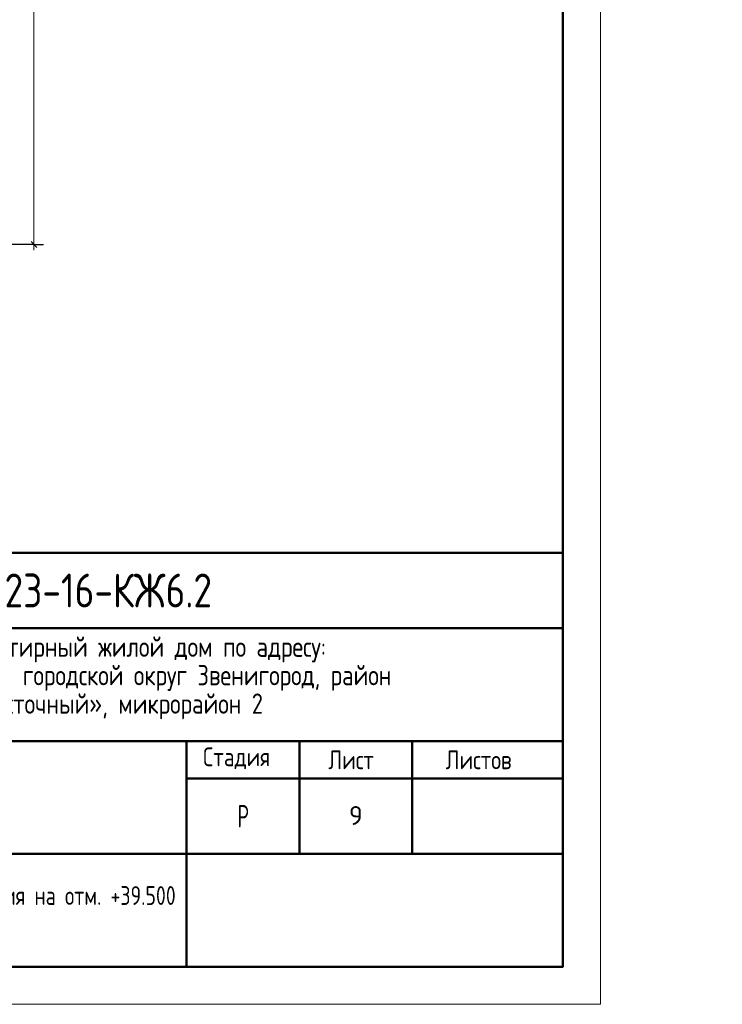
# Model space of a CAD drawing. Header units: millimetres. Extents: x 0 to 43617, y 0 to 59400.
# Tile 7 of 23: x 34285 to 43617, y 0 to 13089. Entities that reach past the tile are written whole.
import ezdxf

# ---------------------------------------------------------------- set-up
doc = ezdxf.new("R2010")
doc.units = ezdxf.units.MM
doc.layers.add('Standard', color=7, linetype='Continuous', lineweight=25)
doc.styles.add('GOST 2.304-81', font='txt')
doc.styles.add('ISOCPEUR', font='txt')

msp = doc.modelspace()

# ---------------------------------------------------------------- linework, layer by layer
at = {"layer": 'Standard', "color": 251, "linetype": 'Continuous', "lineweight": -3, "true_color": 0x656565, "transparency": 33554687}
for q in [(33174, 10100), (34349, 10100), (34599, 10100)]:
    msp.add_line((34474, 10100), q, dxfattribs=at)
at = {"layer": 'Standard', "color": 7, "linetype": 'Continuous', "lineweight": 25, "transparency": 33554687}
for p, q in [((34436, 10138), (34511, 10062)), ((41500, 500), (41500, 6000)), ((23000, 500), (41500, 500)), ((23000, 500), (41500, 500)), ((23000, 500), (41500, 500))]:
    msp.add_line(p, q, dxfattribs=at)
at = {"layer": 'Standard', "color": 7, "linetype": 'Continuous', "lineweight": 13, "transparency": 33554687}
msp.add_line((34474, 10100), (34474, 10025), dxfattribs=at)
at = {"layer": 'Standard', "color": 7, "linetype": 'Continuous', "lineweight": 50, "transparency": 33554687}
for p, q in [((23000, 6000), (41500, 6000)), ((29500, 5000), (41500, 5000)), ((29500, 3500), (41500, 3500)), ((36500, 2000), (36500, 3500)), ((38000, 2000), (38000, 3500)), ((39500, 2000), (39500, 3500)), ((36500, 3000), (41500, 3000)), ((29500, 2000), (41500, 2000)), ((36500, 500), (36500, 2000)), ((36500, 500), (36500, 2000))]:
    msp.add_line(p, q, dxfattribs=at)
at = {"layer": 'Standard', "color": 7, "linetype": 'Continuous', "lineweight": 13, "transparency": 33554687}
msp.add_lwpolyline([(0, 0), (42000, 0), (42000, 59400), (0, 59400), (0, 0)], close=True, dxfattribs=at)
at = {"layer": 'Standard', "color": 7, "linetype": 'Continuous', "lineweight": 50, "transparency": 33554687}
msp.add_lwpolyline([(2000, 58900), (41500, 58900), (41500, 500), (2000, 500), (2000, 58900)], close=True, dxfattribs=at)
at = {"layer": 'Standard', "color": 7, "linetype": 'Continuous', "lineweight": 13, "transparency": 33554687}
msp.add_lwpolyline([(34474, 25060), (34474, 17429), (34474, 17429), (34474, 10100)], dxfattribs=at)

# ---------------------------------------------------------------- texts
at = {"layer": 'Standard', "color": 7, "linetype": 'Continuous', "lineweight": 50, "transparency": 33554687, "insert": (34083, 5275), "char_height": 450, "width": 3070.53, "attachment_point": 7, "style": 'GOST 2.304-81'}
msp.add_mtext('23-16-КЖ6.2', dxfattribs=at)
at = {"layer": 'Standard', "color": 7, "linetype": 'Continuous', "lineweight": 25, "transparency": 33554687, "attachment_point": 7, "style": 'GOST 2.304-81'}
for s, insert, char_height, width in [('Многоквартирный\\~жилой\\~дом\\~по\\~адресу:\\~', (32710, 4545), 270, 5717.08), ('Московская\\~область,\\~городской\\~округ\\~Звенигород,\\~район\\~', (31504, 4167), 270, 8136.21), ('«Восточный»,\\~микрорайон\\~2', (33597, 3789), 270, 3952.83), ('Стадия', (36721, 3125), 250, 1031.12), ('Лист', (38384, 3125), 250, 782.23), ('Листов', (39943, 3125), 250, 1066.51), ('\\W0.77;Р', (37177, 2350), 300, 262.92)]:
    msp.add_mtext(s, dxfattribs=dict(at, insert=insert, char_height=char_height, width=width))
at = {"layer": 'Standard', "color": 7, "linetype": 'Continuous', "lineweight": 13, "transparency": 33554687, "insert": (38750, 2510), "char_height": 250, "width": 272.22, "attachment_point": 5, "style": 'ISOCPEUR'}
msp.add_mtext('\\A1;{\\fISOCPEUR|i0|b0;\\H250.000000;\\W1.000000;\\C7;9}\\P', dxfattribs=at)
at = {"layer": 'Standard', "color": 7, "linetype": 'Continuous', "lineweight": 25, "transparency": 33554687, "insert": (33000, 1571), "char_height": 250, "width": 8087.5, "attachment_point": 2, "line_spacing_factor": 0.903614}
msp.add_mtext('\\A1;{\\fGOST 2.304-81|i0|b0;\\H250.000000;\\W0.952381;\\C7;Опалубочный план плиты перекрытия на отм. +39.500}\\P{\\fGOST 2.304-81|i0|b0;\\H250.000000;\\W0.952381;\\C7;(секции 3, 4)}\\P', dxfattribs=at)

doc.saveas('drawing.dxf')
